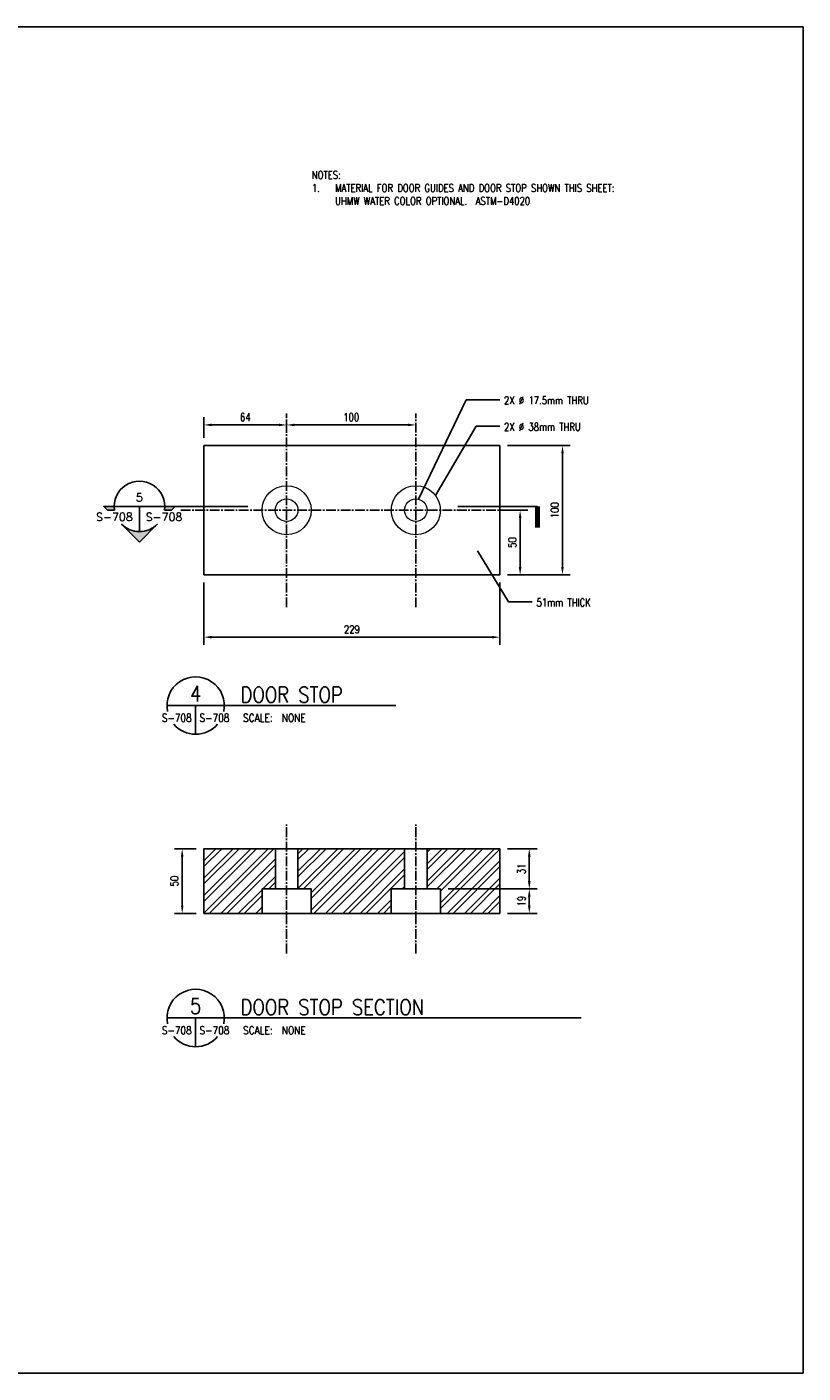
# Model space of a CAD drawing. Header units: millimetres. Extents: x 0 to 1549, y 0 to 1041.
# Tile 2 of 2: x 949 to 1549, y 0 to 1041. Entities that reach past the tile are written whole.
import ezdxf
from ezdxf.enums import TextEntityAlignment as Align

# ---------------------------------------------------------------- set-up
doc = ezdxf.new("R2010")
doc.units = ezdxf.units.MM
doc.linetypes.add('CENTER2', pattern=[1.125, 0.75, -0.125, 0.125, -0.125])
doc.layers.add('NPLT', color=191, linetype='Continuous', plot=False)
for name, color, linetype in [('S-ANNO-SYMB', 4, 'Continuous'), ('S-ANNO-SYMB_5', 5, 'Continuous'), ('S-ANNO-TEXT', 3, 'Continuous'), ('S-ANNO-TEXT1_4', 14, 'Continuous'), ('S-DETL-PATT', 1, 'Continuous'), ('S-SDEL-CNTR', 1, 'CENTER2'), ('S-SDEL-DIMS', 3, 'Continuous'), ('S-SECT-STLS', 3, 'Continuous')]:
    doc.layers.add(name, color=color, linetype=linetype)
doc.layers.add('S-SDEL-LW18', color=190, linetype='Continuous', lineweight=18)
doc.layers.add('S-SDEL-TEXT', color=2, linetype='Continuous', lineweight=25)
doc.styles.add('_ACM-G-NOTES', font='romans.shx', dxfattribs={"height": 0.1})
doc.styles.add('ROMANS', font='ROMANS.shx', dxfattribs={"width": 0.8})
doc.styles.add('Text', font='romans.shx', dxfattribs={"width": 0.8, "height": 3})
doc.dimstyles.new('NFL_1', dxfattribs={"dimscale": 0, "dimtxt": 3, "dimasz": 3, "dimexe": 3, "dimexo": 3, "dimgap": 1.5, "dimtad": 1, "dimdec": 0, "dimzin": 3, "dimdsep": 46, "dimtxsty": 'Text', "dimcen": 3, "dimdle": 3, "dimclrd": 1, "dimclre": 1, "dimclrt": 2, "dimadec": 0, "dimazin": 0, "dimtfac": 0.75, "dimtdec": 0, "dimtmove": 2, "dimatfit": 3, "dimfxl": 0.125, "dimtfillclr": 1, "dimfrac": 2, "dimtolj": 1, "dimtzin": 0, "dimarcsym": 1})

# ---------------------------------------------------------------- blocks, each defined once
blk = doc.blocks.new('*D76')
at = {"layer": 'Defpoints', "color": 0, "transparency": 16777216}
for p in [(1149.7, 742.4), (1149.7, 733.5), (1085.7, 717.5)]:
    blk.add_point(p, dxfattribs=at)
at = {"layer": 'S-SDEL-DIMS', "color": 1, "lineweight": -2, "transparency": 16777216}
for p, q in [((1085.7, 723.5), (1085.7, 739.5)), ((1091.7, 733.5), (1143.7, 733.5)), ((1149.7, 736.4), (1149.7, 727.5))]:
    blk.add_line(p, q, dxfattribs=at)
at = {"layer": 'S-SDEL-DIMS', "color": 1, "transparency": 16777216}
for points in [[(1091.7, 734.5), (1091.7, 732.5), (1085.7, 733.5)], [(1143.7, 734.5), (1143.7, 732.5), (1149.7, 733.5)]]:
    blk.add_solid(points, dxfattribs=at)
at = {"layer": 'S-SDEL-DIMS', "color": 2, "transparency": 16777216, "insert": (1117.7, 739.5), "char_height": 6, "attachment_point": 5, "style": 'Text'}
blk.add_mtext('\\A1;64', dxfattribs=at)
blk = doc.blocks.new('*D77')
at = {"layer": 'Defpoints', "color": 0, "transparency": 16777216}
for p in [(1149.7, 742.4), (1249.7, 733.5), (1249.7, 733.5)]:
    blk.add_point(p, dxfattribs=at)
at = {"layer": 'S-SDEL-DIMS', "color": 1, "lineweight": -2, "transparency": 16777216}
for p, q in [((1149.7, 736.4), (1149.7, 727.5)), ((1155.7, 733.5), (1243.7, 733.5))]:
    blk.add_line(p, q, dxfattribs=at)
at = {"layer": 'S-SDEL-DIMS', "color": 1, "transparency": 16777216}
for points in [[(1155.7, 734.5), (1155.7, 732.5), (1149.7, 733.5)], [(1243.7, 734.5), (1243.7, 732.5), (1249.7, 733.5)]]:
    blk.add_solid(points, dxfattribs=at)
at = {"layer": 'S-SDEL-DIMS', "color": 2, "transparency": 16777216, "insert": (1199.7, 739.5), "char_height": 6, "attachment_point": 5, "style": 'Text'}
blk.add_mtext('\\A1;100', dxfattribs=at)
blk = doc.blocks.new('*D49')
at = {"layer": 'Defpoints', "color": 0, "transparency": 16777216}
for p in [(1085.7, 617.5), (1314.7, 617.5), (1314.7, 569.3)]:
    blk.add_point(p, dxfattribs=at)
at = {"layer": 'S-SDEL-DIMS', "color": 1, "lineweight": -2, "transparency": 16777216}
for p, q in [((1085.7, 611.5), (1085.7, 563.3)), ((1314.7, 611.5), (1314.7, 563.3)), ((1091.7, 569.3), (1308.7, 569.3))]:
    blk.add_line(p, q, dxfattribs=at)
at = {"layer": 'S-SDEL-DIMS', "color": 1, "transparency": 16777216}
for points in [[(1091.7, 570.3), (1091.7, 568.3), (1085.7, 569.3)], [(1308.7, 570.3), (1308.7, 568.3), (1314.7, 569.3)]]:
    blk.add_solid(points, dxfattribs=at)
at = {"layer": 'S-SDEL-DIMS', "color": 2, "transparency": 16777216, "insert": (1200.2, 575.3), "char_height": 6, "attachment_point": 5, "style": 'Text'}
blk.add_mtext('\\A1;229', dxfattribs=at)
blk = doc.blocks.new('*D50')
at = {"layer": 'Defpoints', "color": 0, "transparency": 16777216}
for p in [(1314.7, 717.5), (1363.2, 717.5), (1314.7, 617.5)]:
    blk.add_point(p, dxfattribs=at)
at = {"layer": 'S-SDEL-DIMS', "color": 1, "lineweight": -2, "transparency": 16777216}
for p, q in [((1320.7, 717.5), (1369.2, 717.5)), ((1363.2, 623.5), (1363.2, 711.5)), ((1320.7, 617.5), (1369.2, 617.5))]:
    blk.add_line(p, q, dxfattribs=at)
at = {"layer": 'S-SDEL-DIMS', "color": 1, "transparency": 16777216}
for points in [[(1362.2, 711.5), (1364.2, 711.5), (1363.2, 717.5)], [(1362.2, 623.5), (1364.2, 623.5), (1363.2, 617.5)]]:
    blk.add_solid(points, dxfattribs=at)
at = {"layer": 'S-SDEL-DIMS', "color": 2, "transparency": 16777216, "insert": (1357.2, 667.5), "char_height": 6, "attachment_point": 5, "rotation": 90, "style": 'Text'}
blk.add_mtext('\\A1;100', dxfattribs=at)
blk = doc.blocks.new('*D51')
at = {"layer": 'Defpoints', "color": 0, "transparency": 16777216}
for p in [(1314.7, 667.5), (1330.4, 667.5), (1314.7, 617.5)]:
    blk.add_point(p, dxfattribs=at)
at = {"layer": 'S-SDEL-DIMS', "color": 1, "lineweight": -2, "transparency": 16777216}
for p, q in [((1320.7, 667.5), (1336.4, 667.5)), ((1330.4, 623.5), (1330.4, 661.5)), ((1320.7, 617.5), (1336.4, 617.5))]:
    blk.add_line(p, q, dxfattribs=at)
at = {"layer": 'S-SDEL-DIMS', "color": 1, "transparency": 16777216}
for points in [[(1329.4, 661.5), (1331.4, 661.5), (1330.4, 667.5)], [(1329.4, 623.5), (1331.4, 623.5), (1330.4, 617.5)]]:
    blk.add_solid(points, dxfattribs=at)
at = {"layer": 'S-SDEL-DIMS', "color": 2, "transparency": 16777216, "insert": (1324.4, 642.5), "char_height": 6, "attachment_point": 5, "rotation": 90, "style": 'Text'}
blk.add_mtext('\\A1;50', dxfattribs=at)
blk = doc.blocks.new('*D52')
at = {"layer": 'Defpoints', "color": 0, "transparency": 16777216}
for p in [(1068.9, 405.6), (1085.7, 405.6), (1085.7, 355.6)]:
    blk.add_point(p, dxfattribs=at)
at = {"layer": 'S-SDEL-DIMS', "color": 1, "lineweight": -2, "transparency": 16777216}
for p, q in [((1079.7, 405.6), (1062.9, 405.6)), ((1068.9, 361.6), (1068.9, 399.6)), ((1079.7, 355.6), (1062.9, 355.6))]:
    blk.add_line(p, q, dxfattribs=at)
at = {"layer": 'S-SDEL-DIMS', "color": 1, "transparency": 16777216}
for points in [[(1067.9, 399.6), (1069.9, 399.6), (1068.9, 405.6)], [(1067.9, 361.6), (1069.9, 361.6), (1068.9, 355.6)]]:
    blk.add_solid(points, dxfattribs=at)
at = {"layer": 'S-SDEL-DIMS', "color": 2, "transparency": 16777216, "insert": (1062.9, 380.6), "char_height": 6, "attachment_point": 5, "rotation": 90, "style": 'Text'}
blk.add_mtext('\\A1;50', dxfattribs=at)
blk = doc.blocks.new('*D53')
at = {"layer": 'Defpoints', "color": 0, "transparency": 16777216}
for p in [(1268.7, 374.6), (1337.5, 374.6), (1314.7, 355.6)]:
    blk.add_point(p, dxfattribs=at)
at = {"layer": 'S-SDEL-DIMS', "color": 1, "lineweight": -2, "transparency": 16777216}
for p, q in [((1274.7, 374.6), (1343.5, 374.6)), ((1337.5, 361.6), (1337.5, 368.6)), ((1320.7, 355.6), (1343.5, 355.6))]:
    blk.add_line(p, q, dxfattribs=at)
at = {"layer": 'S-SDEL-DIMS', "color": 1, "transparency": 16777216}
for points in [[(1336.5, 368.6), (1338.5, 368.6), (1337.5, 374.6)], [(1336.5, 361.6), (1338.5, 361.6), (1337.5, 355.6)]]:
    blk.add_solid(points, dxfattribs=at)
at = {"layer": 'S-SDEL-DIMS', "color": 2, "transparency": 16777216, "insert": (1331.5, 365.1), "char_height": 6, "attachment_point": 5, "rotation": 90, "style": 'Text'}
blk.add_mtext('\\A1;19', dxfattribs=at)
blk = doc.blocks.new('*D54')
at = {"layer": 'Defpoints', "color": 0, "transparency": 16777216}
for p in [(1314.7, 405.6), (1337.5, 405.6), (1268.7, 374.6)]:
    blk.add_point(p, dxfattribs=at)
at = {"layer": 'S-SDEL-DIMS', "color": 1, "lineweight": -2, "transparency": 16777216}
for p, q in [((1320.7, 405.6), (1343.5, 405.6)), ((1337.5, 380.6), (1337.5, 399.6)), ((1274.7, 374.6), (1343.5, 374.6))]:
    blk.add_line(p, q, dxfattribs=at)
at = {"layer": 'S-SDEL-DIMS', "color": 1, "transparency": 16777216}
for points in [[(1336.5, 399.6), (1338.5, 399.6), (1337.5, 405.6)], [(1336.5, 380.6), (1338.5, 380.6), (1337.5, 374.6)]]:
    blk.add_solid(points, dxfattribs=at)
at = {"layer": 'S-SDEL-DIMS', "color": 2, "transparency": 16777216, "insert": (1331.5, 390.1), "char_height": 6, "attachment_point": 5, "rotation": 90, "style": 'Text'}
blk.add_mtext('\\A1;31', dxfattribs=at)
blk = doc.blocks.new('GH2027')
h = blk.add_hatch(color=0)
h.paths.add_polyline_path([(-0.312, 0), (-0.442, 0), (-0.395, -0.047), (-0.309, -0.047, -0.037831)])
h.paths.add_polyline_path([(0.221, -0.221, -0.414214), (-0.221, -0.221), (0, -0.442)])
h.paths.add_polyline_path([(0.442, 0), (0.312, 0, -0.037831), (0.309, -0.047), (0.395, -0.047)])
at = {"color": 0}
blk.add_line((0, 0), (0, -0.312), dxfattribs=at)
for points in [[(0.309, -0.047, 1.163965), (-0.309, -0.047), (-0.395, -0.047), (-0.442, 0), (0.442, 0), (0.395, -0.047)], [(-0.221, -0.221, 0.414214), (0.221, -0.221), (0, -0.442)]]:
    blk.add_lwpolyline(points, format="xyb", close=True, dxfattribs=at)
at = {"color": 0, "linetype": 'ByBlock', "lineweight": -2, "style": '_ACM-G-NOTES'}
blk.add_attdef('NUM', text='', height=0.1, dxfattribs=at).set_placement((-0.001, 0.06), align=Align.CENTER)
blk.add_attdef('APPLIES', text='', height=0.1, dxfattribs=at).set_placement((-0.083, -0.181), align=Align.RIGHT)
for tag, p in [('DRAWN', (0.077, -0.181)), ('NOTE', (0.244, -0.386))]:
    blk.add_attdef(tag, p, '', height=0.1, dxfattribs=at)

msp = doc.modelspace()

# ---------------------------------------------------------------- hatches: boundary and pattern name
at = {"layer": 'S-DETL-PATT'}
h = msp.add_hatch(dxfattribs=at)
h.set_pattern_fill('ANSI32', color=256)
h.set_pattern_definition([(45, (-37.895, -107.638), (-6.73519, 6.73519), []), (45, (-33.405, -107.638), (-6.73519, 6.73519), [])])
h.paths.add_polyline_path([(1130.7, 374.6), (1141, 374.6), (1141, 405.6), (1085.7, 405.6), (1085.7, 355.6), (1130.7, 355.6)])
h.paths.add_polyline_path([(1168.7, 374.6), (1168.7, 355.6), (1230.7, 355.6), (1230.7, 374.6), (1241, 374.6), (1241, 405.6), (1158.5, 405.6), (1158.5, 374.6)])
h.paths.add_polyline_path([(1258.5, 405.6), (1258.5, 374.6), (1268.7, 374.6), (1268.7, 355.6), (1314.7, 355.6), (1314.7, 405.6)])

# ---------------------------------------------------------------- linework, layer by layer
at = {"layer": 'NPLT'}
msp.add_lwpolyline([(0, 1041.4), (1549.4, 1041.4), (1549.4, 0), (0, 0)], close=True, dxfattribs=at)
at = {"layer": 'S-ANNO-SYMB_5', "lineweight": -3}
for p, q in [((1055.3, 670.5), (1119.7, 670.5)), ((1282.1, 670.5), (1343.9, 670.5))]:
    msp.add_line(p, q, dxfattribs=at)
at = {"layer": 'S-ANNO-SYMB_5'}
for p, q in [((1057.1, 516.4), (1114.1, 516.4)), ((1079.3, 516.4), (1079.3, 494.2)), ((1114.1, 516.4), (1234.1, 516.4)), ((1057.1, 274.7), (1114.1, 274.7)), ((1079.3, 274.7), (1079.3, 252.5)), ((1114.1, 274.7), (1377.6, 274.7))]:
    msp.add_line(p, q, dxfattribs=at)
at = {"layer": 'S-ANNO-SYMB_5', "lineweight": -3, "const_width": 4}
msp.add_lwpolyline([(1343.9, 654.1), (1343.9, 670.5)], dxfattribs=at)
at = {"layer": 'S-ANNO-SYMB_5'}
for centre, start, end in [((1079.3, 516.4), 348.1652, 191.8348), ((1079.3, 516.4), 220.0956, 319.9044), ((1079.3, 274.7), 348.1652, 191.8348), ((1079.3, 274.7), 220.0956, 319.9044)]:
    msp.add_arc(centre, 22.2, start, end, dxfattribs=at)
at = {"layer": 'S-SDEL-CNTR', "ltscale": 10}
for p, q in [((1149.7, 592.6), (1149.7, 742.4)), ((1249.7, 592.6), (1249.7, 742.4)), ((1067.8, 667.5), (1331.6, 667.5)), ((1149.7, 324.7), (1149.7, 424.5)), ((1249.7, 324.7), (1249.7, 424.5))]:
    msp.add_line(p, q, dxfattribs=at)
at = {"layer": 'S-SDEL-DIMS'}
for p, q in [((1141, 405.6), (1141, 374.6)), ((1158.5, 405.6), (1158.5, 374.6)), ((1241, 405.6), (1241, 374.6)), ((1258.5, 405.6), (1258.5, 374.6)), ((1130.7, 374.6), (1168.7, 374.6)), ((1130.7, 374.6), (1130.7, 355.6)), ((1168.7, 374.6), (1168.7, 355.6)), ((1230.7, 374.6), (1268.7, 374.6)), ((1230.7, 374.6), (1230.7, 355.6)), ((1268.7, 374.6), (1268.7, 355.6))]:
    msp.add_line(p, q, dxfattribs=at)
at = {"layer": 'S-SDEL-LW18'}
for centre, radius in [((1149.7, 667.5), 19), ((1249.7, 667.5), 19), ((1149.7, 667.5), 8.75), ((1249.7, 667.5), 8.75)]:
    msp.add_circle(centre, radius, dxfattribs=at)
at = {"layer": 'S-SECT-STLS'}
for points in [[(1085.7, 617.5), (1314.7, 617.5), (1314.7, 717.5), (1085.7, 717.5)], [(1085.7, 355.6), (1314.7, 355.6), (1314.7, 405.6), (1085.7, 405.6)]]:
    msp.add_lwpolyline(points, close=True, dxfattribs=at)

# ---------------------------------------------------------------- block references
at = {"layer": 'S-ANNO-SYMB', "xscale": 62.5, "yscale": 62.5, "zscale": 62.5}
msp.add_blockref('GH2027', (1035.8, 670.5), dxfattribs=at).add_auto_attribs({'NUM': '5', 'APPLIES': 'S-708', 'DRAWN': 'S-708'})

# ---------------------------------------------------------------- texts
at = {"layer": 'S-ANNO-TEXT', "style": 'ROMANS', "width": 0.85}
for p in [(1076.3, 503.9), (1076.3, 262.2)]:
    msp.add_text('S-708', height=6, dxfattribs=at).set_placement(p, align=Align.RIGHT)
for s, p in [('S-708', (1082.3, 503.9)), ('SCALE:  NONE', (1116, 503.9)), ('S-708', (1082.3, 262.2)), ('SCALE:  NONE', (1116, 262.2))]:
    msp.add_text(s, height=6, dxfattribs=at).set_placement(p)
at = {"layer": 'S-ANNO-TEXT', "lineweight": -3, "insert": (1169.2, 929.8), "char_height": 6, "width": 258.178, "attachment_point": 1, "style": 'ROMANS'}
msp.add_mtext('NOTES:\\P\\pxi-3,l3,t3;1.^IMATERIAL FOR DOOR GUIDES AND DOOR STOP SHOWN THIS SHEET: UHMW WATER COLOR OPTIONAL.  ASTM-D4020', dxfattribs=at)
at = {"layer": 'S-ANNO-TEXT1_4', "style": 'ROMANS', "width": 0.85}
for s, p in [('4', (1079.3, 519.6)), ('5', (1079.3, 277.9))]:
    msp.add_text(s, height=12, dxfattribs=at).set_placement(p, align=Align.CENTER)
for s, p in [('DOOR STOP', (1114.1, 518.8)), ('DOOR STOP SECTION', (1114.1, 277.1))]:
    msp.add_text(s, height=12, dxfattribs=at).set_placement(p)
at = {"layer": 'S-SDEL-TEXT', "char_height": 6, "attachment_point": 1, "style": 'ROMANS'}
for s, insert in [('2X %%C 17.5mm THRU', (1317.9, 755.5)), ('2X %%C 38mm THRU', (1317.9, 735)), ('51mm THICK', (1343.1, 599.1))]:
    msp.add_mtext_dynamic_manual_height_columns(s, width=84.074, gutter_width=1.25, heights=[0], dxfattribs=dict(at, insert=insert))

# ---------------------------------------------------------------- dimensions: what is measured, and where the dimension line sits
at = {"layer": 'S-SDEL-DIMS'}
for base, p1, p2, picture, middle in [((1149.7, 733.5), (1085.7, 717.5), (1149.7, 742.4), '*D76', (1117.7, 739.5)), ((1249.7, 733.5), (1149.7, 742.4), (1249.7, 733.5), '*D77', (1199.7, 739.5)), ((1314.7, 569.3), (1085.7, 617.5), (1314.7, 617.5), '*D49', (1200.2, 575.3))]:
    dim = msp.add_linear_dim(base=base, p1=p1, p2=p2, dimstyle='NFL_1', dxfattribs=at)
    dim.commit()
    dim.dimension.update_dxf_attribs({"geometry": picture, "text_midpoint": middle})
for base, p1, p2, picture, middle in [((1363.2, 717.5), (1314.7, 617.5), (1314.7, 717.5), '*D50', (1357.2, 667.5)), ((1330.4, 667.5), (1314.7, 617.5), (1314.7, 667.5), '*D51', (1324.4, 642.5)), ((1068.9, 405.6), (1085.7, 355.6), (1085.7, 405.6), '*D52', (1062.9, 380.6)), ((1337.5, 405.6), (1268.7, 374.6), (1314.7, 405.6), '*D54', (1331.5, 390.1)), ((1337.5, 374.6), (1314.7, 355.6), (1268.7, 374.6), '*D53', (1331.5, 365.1))]:
    dim = msp.add_linear_dim(base=base, p1=p1, p2=p2, angle=90, dimstyle='NFL_1', dxfattribs=at)
    dim.commit()
    dim.dimension.update_dxf_attribs({"geometry": picture, "text_midpoint": middle})

# ---------------------------------------------------------------- leaders
for points in [[(1251.7, 676), (1288.7, 753), (1314.6, 753)], [(1265, 678.8), (1296.3, 732.5), (1314.6, 732.5)], [(1297.3, 636.2), (1321.5, 596.6), (1339.8, 596.6)]]:
    msp.add_leader(points, dimstyle='NFL_1', dxfattribs=at)

doc.saveas('drawing.dxf')
